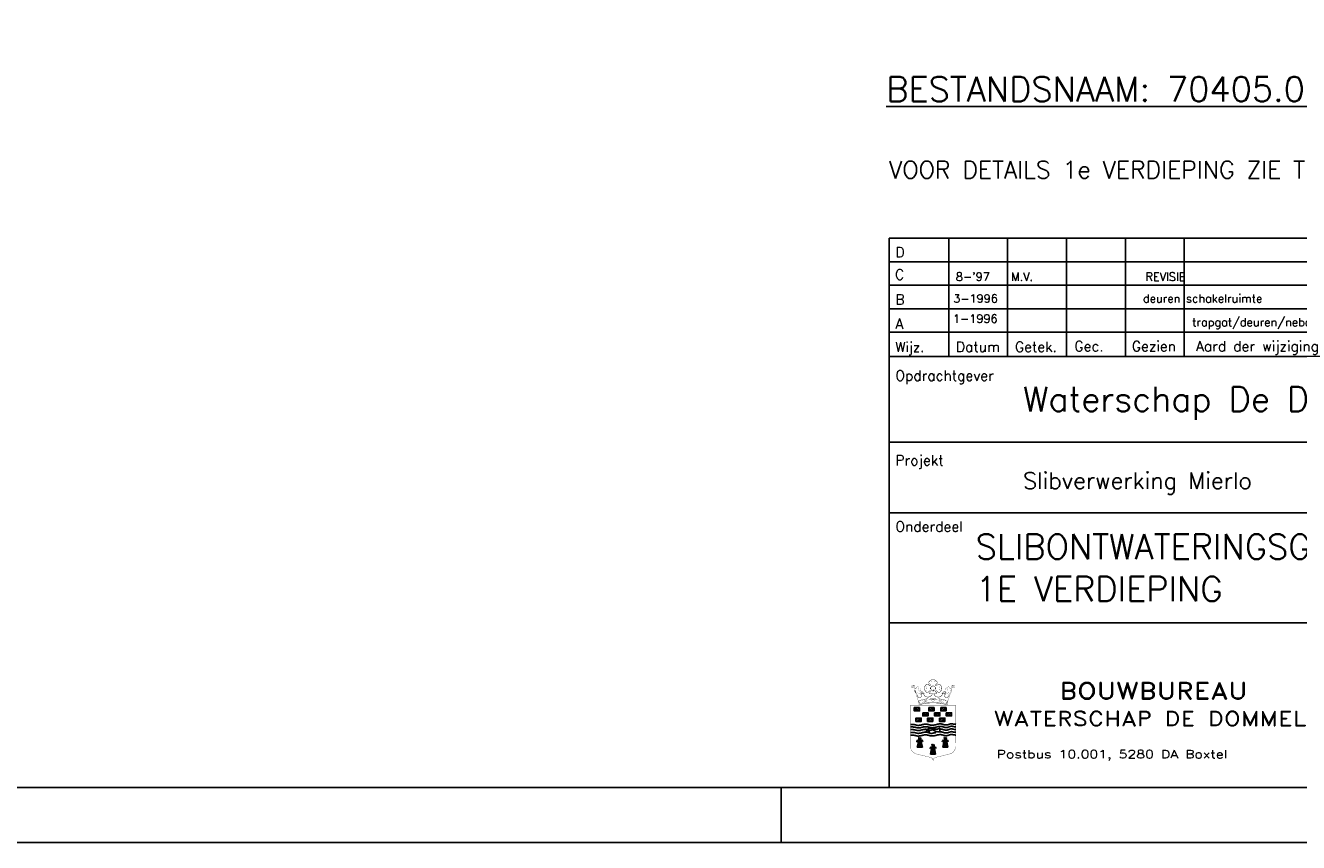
# Model space of a CAD drawing. Extents: x 10 to 84110, y 10 to 59410.
# Tile 8 of 16: x 49355 to 72524, y 10 to 14881. Entities that reach past the tile are written whole.
import ezdxf

# ---------------------------------------------------------------- set-up
doc = ezdxf.new("R2010")
doc.units = 0
doc.header["$LTSCALE"] = 60
doc.header["$MEASUREMENT"] = 0
doc.layers.get('0').update_dxf_attribs({"linetype": 'CONTINUOUS'})
for name, color, linetype in [('KADER', 2, 'CONTINUOUS'), ('LAAG25', 4, 'CONTINUOUS'), ('LAAG35', 7, 'CONTINUOUS'), ('STEMPEL', 4, 'CONTINUOUS'), ('TXT35', 7, 'CONTINUOUS'), ('WEGEN-TEGELPADEN', 130, 'CONTINUOUS')]:
    doc.layers.add(name, color=color, linetype=linetype)
doc.styles.add('ROMAND', font='romand', dxfattribs={"width": 1.25})
doc.styles.add('ROMANS', font='romans')
doc.styles.get("Standard").update_dxf_attribs({"font": 'simplex'})

# ---------------------------------------------------------------- blocks, each defined once
blk = doc.blocks.new('*X11')
at = {"color": 0}
for p, q in [((172.2, 62.2), (174.5, 64.5)), ((172.2, 64.5), (172.3, 64.5)), ((172.8, 60.5), (176.8, 64.5)), ((175, 60.5), (178.7, 64.2)), ((177.3, 60.5), (178.7, 62)), ((186.7, 63.2), (188, 64.5)), ((186.7, 61), (190.2, 64.5)), ((188.5, 60.5), (192.5, 64.5)), ((190.7, 60.5), (193.2, 63)), ((156.7, 48.9), (159.5, 51.8)), ((156.7, 51.2), (157.3, 51.8)), ((157.8, 47.8), (161.8, 51.8)), ((160, 47.8), (163.2, 50.9)), ((162.3, 47.8), (163.2, 48.7)), ((164.9, 54.9), (168.4, 58.4)), ((164.9, 57.2), (166.2, 58.4)), ((166.7, 54.4), (170.7, 58.4)), ((168.9, 54.4), (171.4, 56.9)), ((170.8, 49.6), (173, 51.8)), ((171.2, 54.4), (171.4, 54.7)), ((171.3, 47.8), (175.3, 51.8)), ((173.5, 47.8), (177.3, 51.6)), ((175.7, 47.8), (177.3, 49.4)), ((179.3, 58), (179.7, 58.4)), ((179.3, 55.8), (181.9, 58.4)), ((180.2, 54.4), (184.2, 58.4)), ((182.4, 54.4), (185.8, 57.8)), ((184.7, 54.4), (185.8, 55.6)), ((185.3, 50.6), (186.5, 51.8)), ((185.3, 48.4), (188.7, 51.8)), ((187, 47.8), (191, 51.8)), ((189.2, 47.8), (191.8, 50.4)), ((191.5, 47.8), (191.8, 48.1)), ((193, 60.5), (193.2, 60.8)), ((193.5, 56.6), (195.4, 58.4)), ((193.6, 54.4), (197.6, 58.4)), ((195.9, 54.4), (199.9, 58.4)), ((198.1, 54.4), (200, 56.3))]:
    blk.add_line(p, q, dxfattribs=at)
blk = doc.blocks.new('*X12')
at = {"color": 0}
for p, q in [((154.7, 62.6), (156.6, 64.5)), ((154.8, 60.5), (158.8, 64.5)), ((157, 60.5), (161, 64.5)), ((159.3, 60.5), (161.2, 62.4))]:
    blk.add_line(p, q, dxfattribs=at)
blk = doc.blocks.new('STEMPEL')
at = {"layer": 'WEGEN-TEGELPADEN'}
for p, q in [((59260, 46487), (59266, 46489)), ((59911, 46487), (59906, 46489)), ((59327, 46281), (59327, 46281)), ((59332, 45585), (59326, 45652)), ((59332, 45585), (59326, 45652)), ((59344, 45487), (59344, 45651)), ((59344, 45487), (59344, 45651)), ((59344, 45487), (59344, 45651)), ((59344, 45487), (59344, 45651)), ((59356, 45585), (59362, 45647)), ((59356, 45585), (59362, 45647)), ((59605, 45824), (59629, 45833)), ((59607, 45750), (59627, 45742)), ((59797, 45585), (59791, 45652)), ((59797, 45585), (59791, 45652)), ((59809, 45487), (59809, 45651)), ((59809, 45487), (59809, 45651)), ((59809, 45487), (59809, 45651)), ((59809, 45487), (59809, 45651)), ((59821, 45585), (59827, 45647)), ((59821, 45585), (59827, 45647)), ((59308, 45619), (59293, 45596)), ((59308, 45619), (59293, 45596)), ((59297, 45487), (59318, 45585)), ((59297, 45487), (59318, 45585)), ((59344, 45487), (59297, 45487)), ((59344, 45487), (59297, 45487)), ((59305, 45585), (59344, 45585)), ((59305, 45585), (59344, 45585)), ((59318, 45585), (59308, 45619)), ((59318, 45585), (59308, 45619)), ((59318, 45487), (59332, 45585)), ((59318, 45487), (59332, 45585)), ((59383, 45585), (59344, 45585)), ((59383, 45585), (59344, 45585)), ((59344, 45487), (59391, 45487)), ((59344, 45487), (59391, 45487)), ((59370, 45487), (59356, 45585)), ((59370, 45487), (59356, 45585)), ((59370, 45585), (59380, 45619)), ((59370, 45585), (59380, 45619)), ((59391, 45487), (59370, 45585)), ((59391, 45487), (59370, 45585)), ((59380, 45619), (59392, 45600)), ((59380, 45619), (59392, 45600)), ((59549, 45494), (59535, 45471)), ((59549, 45494), (59535, 45471)), ((59539, 45362), (59559, 45461)), ((59539, 45362), (59559, 45461)), ((59546, 45461), (59585, 45461)), ((59546, 45461), (59585, 45461)), ((59559, 45461), (59549, 45494)), ((59559, 45461), (59549, 45494)), ((59559, 45362), (59573, 45461)), ((59559, 45362), (59573, 45461)), ((59573, 45461), (59567, 45527)), ((59573, 45461), (59567, 45527)), ((59585, 45362), (59585, 45527)), ((59585, 45362), (59585, 45527)), ((59585, 45362), (59585, 45527)), ((59585, 45362), (59585, 45527)), ((59625, 45461), (59585, 45461)), ((59625, 45461), (59585, 45461)), ((59598, 45461), (59603, 45523)), ((59598, 45461), (59603, 45523)), ((59611, 45362), (59598, 45461)), ((59611, 45362), (59598, 45461)), ((59611, 45461), (59621, 45494)), ((59611, 45461), (59621, 45494)), ((59632, 45362), (59611, 45461)), ((59632, 45362), (59611, 45461)), ((59621, 45494), (59633, 45475)), ((59621, 45494), (59633, 45475)), ((59773, 45619), (59758, 45596)), ((59773, 45619), (59758, 45596)), ((59762, 45487), (59783, 45585)), ((59762, 45487), (59783, 45585)), ((59809, 45487), (59762, 45487)), ((59809, 45487), (59762, 45487)), ((59769, 45585), (59809, 45585)), ((59769, 45585), (59809, 45585)), ((59783, 45585), (59773, 45619)), ((59783, 45585), (59773, 45619)), ((59783, 45487), (59797, 45585)), ((59783, 45487), (59797, 45585)), ((59848, 45585), (59809, 45585)), ((59848, 45585), (59809, 45585)), ((59809, 45487), (59856, 45487)), ((59809, 45487), (59856, 45487)), ((59835, 45487), (59821, 45585)), ((59835, 45487), (59821, 45585)), ((59835, 45585), (59845, 45619)), ((59835, 45585), (59845, 45619)), ((59856, 45487), (59835, 45585)), ((59856, 45487), (59835, 45585)), ((59845, 45619), (59857, 45600)), ((59845, 45619), (59857, 45600)), ((59585, 45362), (59539, 45362)), ((59585, 45362), (59539, 45362)), ((59585, 45362), (59632, 45362)), ((59585, 45362), (59632, 45362)), ((59585, 45243), (59585, 45243)), ((59585, 45243), (59585, 45243))]:
    blk.add_line(p, q, dxfattribs=at)
at = {"layer": 'WEGEN-TEGELPADEN', "color": 5}
blk.add_line((59334, 46272), (59334, 46272), dxfattribs=at)
at = {"layer": 'WEGEN-TEGELPADEN'}
for points in [[(73111, 47751), (58795, 47751)], [(59592, 46518), (59588, 46518)], [(59173, 45901), (59190, 45901), (59205, 45900), (59217, 45900), (59227, 45899), (59235, 45899), (59242, 45898), (59248, 45897), (59253, 45896), (59258, 45895), (59262, 45894), (59267, 45893), (59271, 45892), (59274, 45891), (59278, 45890), (59281, 45889), (59285, 45888), (59288, 45887), (59291, 45886), (59294, 45885), (59297, 45885), (59300, 45884), (59303, 45884), (59306, 45883), (59309, 45883), (59312, 45883), (59315, 45883), (59319, 45883), (59322, 45883), (59325, 45884), (59329, 45884), (59332, 45884), (59335, 45885), (59338, 45885), (59341, 45885), (59344, 45885), (59347, 45886), (59350, 45886), (59353, 45886), (59355, 45887), (59358, 45887), (59360, 45888), (59363, 45889), (59365, 45889), (59367, 45890), (59369, 45891), (59371, 45892), (59373, 45892), (59375, 45893), (59377, 45894), (59379, 45894), (59382, 45895), (59384, 45895), (59386, 45896), (59389, 45897), (59392, 45897), (59395, 45898), (59398, 45899), (59401, 45899), (59405, 45900), (59409, 45901), (59412, 45902), (59416, 45902), (59420, 45903), (59424, 45904), (59427, 45904), (59431, 45904), (59434, 45905), (59438, 45905), (59441, 45905), (59444, 45905), (59447, 45905), (59451, 45905), (59454, 45905), (59457, 45905), (59460, 45905), (59463, 45905), (59466, 45905), (59469, 45905), (59472, 45904), (59475, 45904), (59478, 45904), (59481, 45903), (59483, 45903), (59486, 45902), (59489, 45901), (59491, 45901), (59494, 45900), (59497, 45899), (59500, 45899), (59503, 45898), (59506, 45897), (59509, 45896), (59512, 45895), (59515, 45894), (59518, 45894), (59521, 45893), (59523, 45892), (59526, 45892), (59529, 45891), (59532, 45891), (59534, 45890), (59537, 45890), (59540, 45889), (59542, 45889), (59545, 45889), (59548, 45888), (59550, 45888), (59553, 45888), (59556, 45887), (59559, 45887), (59562, 45887), (59565, 45887), (59568, 45887), (59572, 45887), (59575, 45887), (59578, 45888), (59582, 45888), (59586, 45888), (59589, 45889), (59593, 45889), (59597, 45889), (59601, 45890), (59605, 45890), (59609, 45891), (59613, 45891), (59617, 45892), (59621, 45893), (59625, 45893), (59629, 45894), (59633, 45895), (59637, 45896), (59640, 45897), (59644, 45898), (59647, 45899), (59650, 45900), (59653, 45901), (59656, 45902), (59659, 45903), (59662, 45904), (59665, 45904), (59667, 45905), (59670, 45906), (59673, 45906), (59675, 45907), (59678, 45907), (59680, 45907), (59683, 45908), (59686, 45908), (59688, 45909), (59691, 45909), (59694, 45909), (59697, 45909), (59700, 45910), (59703, 45910), (59706, 45910), (59709, 45911), (59712, 45911), (59715, 45911), (59718, 45911), (59722, 45911), (59725, 45910), (59728, 45910), (59731, 45910), (59734, 45909), (59737, 45909), (59740, 45908), (59743, 45908), (59746, 45907), (59748, 45907), (59751, 45906), (59753, 45906), (59755, 45905), (59758, 45905), (59760, 45904), (59762, 45903), (59764, 45903), (59766, 45902), (59768, 45901), (59770, 45900), (59772, 45900), (59774, 45899), (59776, 45898), (59778, 45897), (59780, 45897), (59782, 45896), (59784, 45895), (59786, 45895), (59789, 45894), (59791, 45894), (59794, 45893), (59796, 45893), (59799, 45893), (59801, 45892), (59804, 45892), (59806, 45892), (59809, 45891), (59811, 45891), (59814, 45891), (59816, 45891), (59818, 45891), (59821, 45890), (59823, 45890), (59825, 45891), (59827, 45891), (59829, 45891), (59832, 45891), (59834, 45891), (59836, 45891), (59838, 45892), (59841, 45892), (59843, 45892), (59846, 45893), (59849, 45893), (59851, 45893), (59853, 45894), (59856, 45895), (59858, 45895), (59860, 45896), (59862, 45897), (59864, 45898), (59866, 45899), (59869, 45900), (59871, 45901), (59873, 45902), (59876, 45903), (59878, 45904), (59881, 45905), (59883, 45906), (59886, 45907), (59889, 45907), (59891, 45908), (59894, 45909), (59897, 45910), (59899, 45910), (59902, 45911), (59904, 45912), (59906, 45912), (59909, 45913), (59911, 45913), (59914, 45913), (59916, 45913), (59919, 45914), (59921, 45914), (59924, 45913), (59927, 45913), (59929, 45913), (59932, 45913), (59934, 45912), (59936, 45912), (59938, 45911), (59940, 45911), (59943, 45910), (59945, 45909), (59947, 45909), (59950, 45908), (59952, 45907), (59955, 45907), (59958, 45906), (59962, 45906), (59967, 45905), (59973, 45904), (59980, 45904), (59988, 45903), (59998, 45902)], [(59172, 45807), (59189, 45807), (59204, 45807), (59216, 45807), (59226, 45806), (59235, 45805), (59241, 45804), (59247, 45803), (59252, 45802), (59257, 45801), (59262, 45800), (59266, 45799), (59270, 45798), (59274, 45797), (59277, 45796), (59280, 45795), (59284, 45794), (59287, 45794), (59290, 45793), (59293, 45792), (59296, 45791), (59299, 45791), (59302, 45790), (59305, 45790), (59308, 45790), (59311, 45789), (59314, 45790), (59318, 45790), (59321, 45790), (59324, 45790), (59328, 45791), (59331, 45791), (59334, 45791), (59337, 45791), (59340, 45792), (59343, 45792), (59346, 45792), (59349, 45793), (59352, 45793), (59354, 45793), (59357, 45794), (59359, 45794), (59362, 45795), (59364, 45796), (59366, 45797), (59368, 45797), (59370, 45798), (59372, 45799), (59374, 45800), (59376, 45800), (59378, 45801), (59381, 45801), (59383, 45802), (59385, 45803), (59388, 45803), (59391, 45804), (59394, 45804), (59397, 45805), (59401, 45806), (59404, 45807), (59408, 45807), (59412, 45808), (59415, 45809), (59419, 45810), (59423, 45810), (59427, 45811), (59430, 45811), (59433, 45811), (59437, 45812), (59440, 45812), (59443, 45812), (59447, 45812), (59450, 45812), (59453, 45812), (59456, 45812), (59459, 45812), (59462, 45812), (59466, 45811), (59469, 45811), (59471, 45811), (59474, 45811), (59477, 45810), (59479, 45810)], [(59173, 45706), (59190, 45706), (59205, 45705), (59217, 45705), (59227, 45704), (59235, 45704), (59242, 45703), (59248, 45702), (59253, 45701), (59258, 45700), (59262, 45699), (59267, 45698), (59271, 45697), (59274, 45696), (59278, 45695), (59281, 45694), (59285, 45693), (59288, 45692), (59291, 45691), (59294, 45690), (59297, 45690), (59300, 45689), (59303, 45689), (59306, 45688), (59309, 45688), (59312, 45688), (59315, 45688), (59319, 45688), (59322, 45688), (59325, 45689), (59329, 45689), (59332, 45689), (59335, 45690), (59338, 45690), (59341, 45690), (59344, 45690), (59347, 45691), (59350, 45691), (59353, 45691), (59355, 45692), (59358, 45692), (59360, 45693), (59363, 45693), (59365, 45694), (59367, 45695), (59369, 45696), (59371, 45696), (59373, 45697), (59375, 45698), (59377, 45699), (59379, 45699), (59382, 45700), (59384, 45700), (59386, 45701), (59389, 45702), (59392, 45702), (59395, 45703), (59398, 45704), (59401, 45704), (59405, 45705), (59409, 45706), (59412, 45707), (59416, 45707), (59420, 45708), (59424, 45709), (59427, 45709), (59431, 45709), (59434, 45710), (59438, 45710), (59441, 45710), (59444, 45710), (59447, 45710), (59451, 45710), (59454, 45710), (59457, 45710), (59460, 45710), (59463, 45710), (59466, 45710), (59469, 45710), (59472, 45709), (59475, 45709), (59478, 45709), (59481, 45708), (59483, 45708), (59486, 45707), (59489, 45706), (59491, 45706), (59494, 45705), (59497, 45704), (59500, 45703), (59503, 45703), (59506, 45702), (59509, 45701), (59512, 45700), (59515, 45699), (59518, 45699), (59521, 45698), (59523, 45697), (59526, 45697), (59529, 45696), (59532, 45696), (59534, 45695), (59537, 45695), (59540, 45694), (59542, 45694), (59545, 45694), (59548, 45693), (59550, 45693), (59553, 45693), (59556, 45692), (59559, 45692), (59562, 45692), (59565, 45692), (59568, 45692), (59572, 45692), (59575, 45692), (59578, 45693), (59582, 45693), (59586, 45693), (59589, 45694), (59593, 45694), (59597, 45694), (59601, 45695), (59605, 45695), (59609, 45696), (59613, 45696), (59617, 45697), (59621, 45698), (59625, 45698), (59629, 45699), (59633, 45700), (59637, 45701), (59640, 45702), (59644, 45703), (59647, 45704), (59650, 45705), (59653, 45706), (59656, 45707), (59659, 45708), (59662, 45709), (59665, 45709), (59667, 45710), (59670, 45711), (59673, 45711), (59675, 45712), (59678, 45712), (59680, 45712), (59683, 45713), (59686, 45713), (59688, 45713), (59691, 45714), (59694, 45714), (59697, 45714), (59700, 45715), (59703, 45715), (59706, 45715), (59709, 45715), (59712, 45716), (59715, 45716), (59718, 45716), (59722, 45716), (59725, 45715), (59728, 45715), (59731, 45715), (59734, 45714), (59737, 45714), (59740, 45713), (59743, 45713), (59746, 45712), (59748, 45712), (59751, 45711), (59753, 45711), (59755, 45710), (59758, 45710), (59760, 45709), (59762, 45708), (59764, 45708), (59766, 45707), (59768, 45706), (59770, 45705), (59772, 45705), (59774, 45704), (59776, 45703), (59778, 45702), (59780, 45702), (59782, 45701), (59784, 45700), (59786, 45700), (59789, 45699), (59791, 45699), (59794, 45698), (59796, 45698), (59799, 45698), (59801, 45697), (59804, 45697), (59806, 45697), (59809, 45696), (59811, 45696), (59814, 45696), (59816, 45696), (59818, 45696), (59821, 45695), (59823, 45695), (59825, 45696), (59827, 45696), (59829, 45696), (59832, 45696), (59834, 45696), (59836, 45696), (59838, 45697), (59841, 45697), (59843, 45697), (59846, 45697), (59849, 45698), (59851, 45698), (59853, 45699), (59856, 45700), (59858, 45700), (59860, 45701), (59862, 45702), (59864, 45703), (59866, 45704), (59869, 45705), (59871, 45706), (59873, 45707), (59876, 45708), (59878, 45709), (59881, 45710), (59883, 45711), (59886, 45712), (59889, 45712), (59891, 45713), (59894, 45714), (59897, 45715), (59899, 45715), (59902, 45716), (59904, 45717), (59906, 45717), (59909, 45718), (59911, 45718), (59914, 45718), (59916, 45718), (59919, 45719), (59921, 45719), (59924, 45718), (59927, 45718), (59929, 45718), (59932, 45718), (59934, 45717), (59936, 45717), (59938, 45716), (59940, 45716), (59943, 45715), (59945, 45714), (59947, 45714), (59950, 45713), (59952, 45712), (59955, 45712), (59958, 45711), (59962, 45711), (59967, 45710), (59973, 45709), (59980, 45709), (59988, 45708), (59998, 45707)], [(59175, 45855), (59192, 45855), (59207, 45854), (59219, 45854), (59229, 45853), (59237, 45853), (59244, 45852), (59250, 45851), (59255, 45850), (59260, 45849), (59264, 45848), (59268, 45847), (59272, 45846), (59276, 45845), (59280, 45844), (59283, 45843), (59286, 45842), (59290, 45841), (59293, 45840), (59296, 45839), (59299, 45839), (59302, 45838), (59305, 45838), (59308, 45837), (59311, 45837), (59314, 45837), (59317, 45837), (59320, 45837), (59324, 45837), (59327, 45838), (59330, 45838), (59334, 45838), (59337, 45839), (59340, 45839), (59343, 45839), (59346, 45839), (59349, 45840), (59352, 45840), (59355, 45840), (59357, 45841), (59360, 45841), (59362, 45842), (59364, 45842), (59367, 45843), (59369, 45844), (59371, 45845), (59373, 45845), (59375, 45846), (59377, 45847), (59379, 45848), (59381, 45848), (59383, 45849), (59386, 45849), (59388, 45850), (59391, 45851), (59393, 45851), (59396, 45852), (59400, 45853), (59403, 45853), (59407, 45854), (59410, 45855), (59414, 45856), (59418, 45856), (59422, 45857), (59426, 45858), (59429, 45858), (59433, 45858), (59436, 45859), (59439, 45859), (59443, 45859), (59446, 45859), (59449, 45859), (59452, 45859), (59456, 45859), (59459, 45859), (59462, 45859), (59465, 45859), (59468, 45859), (59471, 45859), (59474, 45858), (59477, 45858), (59480, 45858), (59482, 45857), (59485, 45857), (59488, 45856), (59490, 45855), (59493, 45855), (59496, 45854), (59499, 45853), (59501, 45852), (59504, 45852), (59507, 45851), (59510, 45850), (59513, 45849), (59516, 45848), (59519, 45848), (59522, 45847), (59525, 45846), (59528, 45846), (59531, 45845), (59533, 45845), (59536, 45844), (59539, 45844), (59541, 45843), (59544, 45843), (59547, 45842), (59550, 45842), (59552, 45842), (59555, 45842), (59558, 45841), (59561, 45841), (59564, 45841), (59567, 45841), (59570, 45841), (59573, 45841), (59577, 45841), (59580, 45842), (59584, 45842), (59587, 45842), (59591, 45842), (59595, 45843), (59599, 45843), (59603, 45844), (59607, 45844), (59611, 45845), (59615, 45845), (59619, 45846), (59623, 45847), (59627, 45847), (59631, 45848), (59635, 45849), (59638, 45850), (59642, 45851), (59645, 45852), (59649, 45853), (59652, 45854), (59655, 45855), (59658, 45856), (59661, 45857), (59664, 45858), (59666, 45858), (59669, 45859), (59672, 45860), (59674, 45860), (59677, 45861), (59680, 45861), (59682, 45861), (59685, 45862), (59687, 45862), (59690, 45862), (59693, 45863), (59696, 45863), (59699, 45863), (59701, 45864), (59704, 45864), (59708, 45864), (59711, 45864), (59714, 45865), (59717, 45865), (59720, 45865), (59723, 45865), (59727, 45864), (59730, 45864), (59733, 45864), (59736, 45863), (59739, 45863), (59742, 45862), (59745, 45862), (59748, 45861), (59750, 45861), (59753, 45860), (59755, 45860), (59757, 45859), (59759, 45859), (59762, 45858), (59764, 45857), (59766, 45857), (59768, 45856), (59770, 45855), (59771, 45854), (59773, 45854), (59775, 45853), (59777, 45852), (59779, 45851), (59782, 45851), (59784, 45850), (59786, 45849), (59788, 45849), (59791, 45848), (59793, 45848), (59795, 45847), (59798, 45847), (59800, 45847), (59803, 45846), (59805, 45846), (59808, 45845), (59811, 45845), (59813, 45845), (59815, 45845), (59818, 45845), (59820, 45844), (59822, 45844), (59825, 45844), (59827, 45844), (59829, 45845), (59831, 45845), (59833, 45845), (59836, 45845), (59838, 45845), (59840, 45846), (59843, 45846), (59845, 45846), (59848, 45846), (59850, 45847), (59853, 45847), (59855, 45848), (59858, 45849), (59860, 45849), (59862, 45850), (59864, 45851), (59866, 45852), (59868, 45853), (59870, 45854), (59873, 45855), (59875, 45856), (59877, 45857), (59880, 45858), (59882, 45859), (59885, 45860), (59888, 45861), (59891, 45861), (59893, 45862), (59896, 45863), (59898, 45864), (59901, 45864), (59903, 45865), (59906, 45866), (59908, 45866), (59911, 45867), (59913, 45867), (59916, 45867), (59918, 45867), (59921, 45868), (59923, 45868), (59926, 45867), (59928, 45867), (59931, 45867), (59933, 45867), (59936, 45866), (59938, 45866), (59940, 45865), (59942, 45865), (59944, 45864), (59947, 45863), (59949, 45863), (59951, 45862), (59954, 45861), (59957, 45861), (59960, 45860), (59964, 45860), (59969, 45859), (59975, 45858), (59981, 45858), (59990, 45857), (60000, 45856)], [(59175, 45756), (59193, 45756), (59207, 45756), (59219, 45755), (59229, 45754), (59238, 45754), (59244, 45753), (59250, 45752), (59255, 45751), (59260, 45750), (59265, 45749), (59269, 45748), (59273, 45747), (59277, 45746), (59280, 45745), (59284, 45744), (59287, 45743), (59290, 45742), (59293, 45741), (59296, 45740), (59299, 45740), (59302, 45739), (59305, 45739), (59308, 45738), (59311, 45738), (59314, 45738), (59317, 45738), (59321, 45738), (59324, 45738), (59327, 45739), (59331, 45739), (59334, 45739), (59337, 45740), (59340, 45740), (59344, 45740), (59347, 45740), (59349, 45741), (59352, 45741), (59355, 45741), (59358, 45742), (59360, 45742), (59362, 45743), (59365, 45744), (59367, 45744), (59369, 45745), (59371, 45746), (59373, 45747), (59375, 45747), (59377, 45748), (59379, 45749), (59382, 45749), (59384, 45750), (59386, 45750), (59388, 45751), (59391, 45752), (59394, 45752), (59397, 45753), (59400, 45754), (59404, 45754), (59407, 45755), (59411, 45756), (59415, 45757), (59418, 45757), (59422, 45758), (59426, 45759), (59430, 45759), (59433, 45759), (59437, 45760), (59440, 45760), (59443, 45760), (59446, 45760), (59450, 45760), (59453, 45760), (59456, 45760), (59459, 45760), (59462, 45760), (59466, 45760), (59469, 45760), (59472, 45760), (59475, 45759), (59477, 45759), (59480, 45759), (59483, 45758), (59484, 45758)], [(59512, 45812), (59510, 45809), (59509, 45806), (59507, 45804), (59506, 45802), (59506, 45801), (59505, 45799), (59505, 45798), (59505, 45797), (59505, 45796), (59505, 45795), (59505, 45794), (59505, 45793), (59506, 45792), (59506, 45791), (59506, 45790), (59506, 45789), (59506, 45788), (59507, 45787), (59507, 45786), (59507, 45785), (59508, 45784), (59508, 45783), (59508, 45782), (59509, 45781), (59509, 45780), (59509, 45779), (59510, 45778), (59510, 45777), (59510, 45776), (59511, 45775), (59511, 45775), (59511, 45774), (59512, 45774), (59512, 45773), (59512, 45773), (59512, 45772), (59512, 45772), (59513, 45771), (59513, 45770), (59513, 45769), (59513, 45768), (59513, 45767), (59513, 45765), (59513, 45764), (59513, 45762), (59513, 45760), (59513, 45759), (59513, 45757)], [(59518, 45787), (59524, 45789), (59530, 45792), (59534, 45794), (59538, 45795), (59542, 45796), (59544, 45797), (59547, 45798), (59549, 45798), (59551, 45798), (59553, 45799), (59555, 45799), (59557, 45800), (59558, 45800), (59560, 45800), (59562, 45800), (59564, 45800), (59565, 45801), (59567, 45801), (59569, 45801), (59571, 45801), (59573, 45801), (59575, 45801), (59576, 45800), (59578, 45800), (59580, 45800), (59581, 45800), (59582, 45800), (59584, 45800), (59585, 45800), (59586, 45799), (59588, 45799), (59589, 45799), (59591, 45798), (59592, 45797), (59594, 45797), (59595, 45796), (59597, 45795), (59598, 45795), (59599, 45794), (59601, 45793), (59602, 45793), (59603, 45792), (59605, 45792), (59606, 45792), (59607, 45791), (59608, 45791), (59610, 45791), (59611, 45791), (59613, 45790), (59615, 45790), (59617, 45790), (59619, 45790), (59622, 45790), (59625, 45790), (59628, 45791), (59632, 45791)], [(59709, 45817), (59711, 45817), (59714, 45817), (59718, 45817), (59721, 45817), (59724, 45817), (59727, 45817), (59730, 45816), (59733, 45816), (59736, 45815), (59739, 45815), (59742, 45814), (59745, 45814), (59748, 45813), (59750, 45813), (59752, 45812), (59755, 45812), (59757, 45811), (59759, 45811), (59761, 45810), (59763, 45809), (59765, 45809), (59767, 45808), (59769, 45807), (59771, 45806), (59773, 45805), (59775, 45805), (59777, 45804), (59779, 45803), (59781, 45803), (59783, 45802), (59786, 45801), (59788, 45801), (59790, 45800), (59793, 45800), (59795, 45800), (59798, 45799), (59800, 45799), (59803, 45798), (59805, 45798), (59808, 45798), (59810, 45798), (59813, 45797), (59815, 45797), (59818, 45797), (59820, 45797), (59822, 45797), (59824, 45797), (59826, 45797), (59828, 45797), (59831, 45798), (59833, 45798), (59835, 45798), (59838, 45798), (59840, 45798), (59843, 45799), (59845, 45799), (59848, 45799), (59850, 45800), (59853, 45801), (59855, 45801), (59857, 45802), (59859, 45803), (59861, 45804), (59864, 45805), (59866, 45805), (59868, 45806), (59870, 45807), (59872, 45808), (59875, 45809), (59877, 45810), (59880, 45811), (59883, 45812), (59885, 45813), (59888, 45814), (59891, 45815), (59893, 45816), (59896, 45816), (59898, 45817), (59901, 45818), (59903, 45818), (59906, 45819), (59908, 45819), (59910, 45820), (59913, 45820), (59915, 45820), (59918, 45820), (59921, 45820), (59923, 45820), (59926, 45820), (59928, 45820), (59931, 45819), (59933, 45819), (59935, 45818), (59937, 45818), (59940, 45817), (59942, 45817), (59944, 45816), (59946, 45815), (59949, 45815), (59951, 45814), (59954, 45813), (59958, 45813), (59962, 45812), (59966, 45812), (59972, 45811), (59979, 45810), (59987, 45810), (59997, 45809)], [(59711, 45766), (59714, 45766), (59717, 45766), (59721, 45766), (59724, 45766), (59727, 45765), (59730, 45765), (59733, 45765), (59736, 45764), (59739, 45764), (59742, 45763), (59745, 45763), (59748, 45762), (59751, 45762), (59753, 45761), (59755, 45761), (59758, 45760), (59760, 45760), (59762, 45759), (59764, 45758), (59766, 45758), (59768, 45757), (59770, 45756), (59772, 45756), (59774, 45755), (59776, 45754), (59778, 45753), (59780, 45752), (59782, 45752), (59784, 45751), (59786, 45750), (59789, 45750), (59791, 45749), (59793, 45749), (59796, 45748), (59798, 45748), (59801, 45748), (59803, 45747), (59806, 45747), (59808, 45747), (59811, 45746), (59813, 45746), (59816, 45746), (59818, 45746), (59821, 45746), (59823, 45746), (59825, 45746), (59827, 45746), (59829, 45746), (59832, 45746), (59834, 45746), (59836, 45746), (59838, 45746), (59841, 45747), (59843, 45747), (59846, 45747), (59848, 45748), (59851, 45748), (59853, 45748), (59856, 45749), (59858, 45750), (59860, 45750), (59862, 45751), (59865, 45752), (59867, 45753), (59869, 45754), (59871, 45755), (59873, 45756), (59875, 45757), (59878, 45758), (59880, 45759), (59883, 45760), (59886, 45761), (59888, 45762), (59891, 45762), (59894, 45763), (59896, 45764), (59899, 45765), (59901, 45766), (59904, 45766), (59906, 45767), (59909, 45767), (59911, 45768), (59914, 45768), (59916, 45768), (59919, 45769), (59921, 45769), (59924, 45769), (59926, 45769), (59929, 45768), (59931, 45768), (59934, 45768), (59936, 45767), (59938, 45767), (59941, 45766), (59943, 45766), (59945, 45765), (59947, 45764), (59949, 45764), (59952, 45763), (59954, 45762), (59957, 45762), (59961, 45761), (59965, 45761), (59969, 45760), (59975, 45759), (59982, 45759), (59990, 45758), (60000, 45757)]]:
    blk.add_lwpolyline(points, dxfattribs=at)
for points, const_width in [([(59215, 46583), (59217, 46579), (59217, 46588, -0.889413), (59252, 46589, 1.089481), (59192, 46579, 1.081763), (59214, 46589)], 3.75), ([(59256, 46519), (59249, 46518), (59253, 46524, 0.123137), (59222, 46598, 0.123137)], 3.75), ([(59252, 46589), (59259, 46558, 0.794123), (59277, 46554), (59287, 46575, -0.583164), (59330, 46570)], 3.75), ([(59351, 46497, 0.092308), (59354, 46498, 0.218179), (59360, 46503, 0.092392), (59362, 46514, 0.049078), (59362, 46525, 0.036734), (59358, 46539, 0.036734), (59352, 46553, 0.049078), (59346, 46562, 0.092392), (59338, 46570, 0.218179), (59330, 46570, 0.081684), (59327, 46569, 0.092392)], 3.75), ([(59452, 46606, 0.03654), (59450, 46606, 0.218179), (59441, 46602, 0.092392), (59434, 46590, 0.049078), (59431, 46576, 0.036734), (59429, 46558, 0.036734), (59431, 46540, 0.049078), (59434, 46526, 0.092392), (59441, 46514, 0.218179), (59450, 46510, 0.03654), (59452, 46510, 0.092392)], 7.5), ([(59538, 46693, 0.583164), (59515, 46645), (59537, 46624, -1), (59520, 46607), (59506, 46621, 0.700097), (59450, 46606)], 7.5), ([(59465, 46523, 0.023833), (59467, 46526, 0.049078), (59470, 46540, 0.036734), (59471, 46558, 0.036734), (59470, 46576, 0.049078), (59467, 46590, 0.023833), (59465, 46593, 0.218179)], 3), ([(59580, 46612), (59580, 46600, 0.333333), (59544, 46564), (59532, 46564)], 7.5), ([(59633, 46690, 0.066166), (59634, 46693, 0.218179), (59630, 46703, 0.092392), (59618, 46710, 0.049078), (59604, 46713, 0.036734), (59586, 46714, 0.036734), (59568, 46713, 0.049078), (59554, 46710, 0.092392), (59542, 46703, 0.218179), (59538, 46693, 0.066166), (59538, 46690, 0.092392)], 7.5), ([(59546, 46681, 0.055897), (59554, 46677, 0.049078), (59568, 46674, 0.036734), (59586, 46672, 0.036734), (59604, 46674, 0.049078), (59618, 46677, 0.055897), (59625, 46681, 0.074718)], 3), ([(59640, 46564), (59628, 46564, 0.333333), (59592, 46600), (59592, 46612)], 7.5), ([(59721, 46606, 0.700097), (59666, 46621), (59652, 46607, -1), (59635, 46624), (59656, 46645, 0.583164), (59634, 46693, 0.583164)], 7.5), ([(59706, 46523, -0.023833), (59705, 46526, -0.049078), (59702, 46540, -0.036734), (59700, 46558, -0.036734), (59702, 46576, -0.049078), (59705, 46590, -0.023833), (59706, 46593, -0.218179)], 3), ([(59719, 46606, -0.03654), (59721, 46606, -0.218179), (59730, 46602, -0.092392), (59737, 46590, -0.049078), (59741, 46576, -0.036734), (59742, 46558, -0.036734), (59741, 46540, -0.049078), (59737, 46526, -0.092392), (59730, 46514, -0.218179), (59721, 46510, -0.03654), (59719, 46510, -0.092392)], 7.5), ([(59821, 46497, -0.092308), (59817, 46498, -0.218179), (59811, 46503, -0.092392), (59809, 46514, -0.049078), (59810, 46525, -0.036734), (59814, 46539, -0.036734), (59819, 46553, -0.049078), (59826, 46562, -0.092392), (59834, 46570, -0.218179), (59842, 46570, -0.081684), (59845, 46569, -0.092392)], 3.75), ([(59920, 46589), (59913, 46558, -0.794123), (59895, 46554), (59884, 46575, 0.583164), (59842, 46570)], 3.75), ([(59915, 46519), (59923, 46518), (59919, 46524, -0.123137), (59950, 46598, -0.123137)], 3.75), ([(59957, 46583), (59955, 46579), (59954, 46588, 0.889413), (59920, 46589, -1.089481), (59979, 46579, -1.081763), (59958, 46589)], 3.75), ([(59257, 46519, 1.007702), (59265, 46491, 1.007702)], 3.75), ([(59265, 46491, 0.844225), (59256, 46519, 0.844225)], 3.75), ([(59300, 46420, 1.050269), (59306, 46428, -0.128822), (59289, 46468, -0.650677), (59302, 46479), (59324, 46468, 0.583164), (59354, 46498, 0.583164)], 3.75), ([(59305, 46419, 1.264229), (59369, 46449, 0.818275), (59355, 46446, -0.837114), (59389, 46457, -0.837114), (59426, 46459, 1.020727), (59412, 46454, 1.020727)], 7.5), ([(59851, 46299, 0.16882), (59855, 46311, 0.27405), (59845, 46328, 0.069583), (59776, 46354, 0.032344), (59696, 46367, 0.023416), (59585, 46372, 0.023416), (59474, 46367, 0.032344), (59394, 46354, 0.069583), (59325, 46328, 0.27405), (59315, 46311, 0.16882), (59319, 46299, 0.011513)], 3.75), ([(59322, 46559, 0.040188), (59321, 46554, 0.049078), (59322, 46543, 0.036734), (59326, 46529, 0.036734), (59332, 46515, 0.049078), (59338, 46506, 0.041669), (59341, 46502, 0.218179)], 3), ([(59842, 46306, 0.162829), (59844, 46311, 0.27405), (59840, 46319, 0.069583), (59773, 46344, 0.032344), (59695, 46356, 0.023416), (59585, 46361, 0.023416), (59475, 46356, 0.032344), (59397, 46344, 0.069583), (59330, 46319, 0.27405), (59326, 46311, 0.162829), (59328, 46306, 0.002089)], 3.75), ([(59391, 46466, 5.446605), (59379, 46465, 5.446605)], 6), ([(59450, 46510, 0.700097), (59506, 46495), (59520, 46509, -1), (59537, 46492), (59520, 46475, 0.446629), (59520, 46466, 0.307347), (59574, 46462, -0.742073), (59412, 46455)], 7.5), ([(59532, 46552), (59544, 46552, 0.333333), (59580, 46516), (59580, 46504)], 7.5), ([(59592, 46504), (59592, 46516, 0.333333), (59628, 46552), (59640, 46552)], 7.5), ([(59760, 46455, -0.742073), (59598, 46462, 0.307347), (59651, 46466, 0.446629), (59652, 46475), (59635, 46492, -1), (59652, 46509), (59666, 46495, 0.700097), (59721, 46510, 0.700097)], 7.5), ([(59867, 46419, -1.264229), (59803, 46449, -0.818275), (59817, 46446, 0.837114), (59782, 46457, 0.837114), (59746, 46459, -1.020727), (59760, 46454, -1.020727)], 7.5), ([(59780, 46466, -5.446605), (59792, 46465, -5.446605)], 6), ([(59872, 46420, -1.050269), (59865, 46428, 0.128822), (59883, 46468, 0.650677), (59869, 46479), (59848, 46468, -0.583164), (59817, 46498, -0.583164)], 3.75), ([(59850, 46559, -0.040188), (59850, 46554, -0.049078), (59849, 46543, -0.036734), (59846, 46529, -0.036734), (59840, 46515, -0.049078), (59834, 46506, -0.041669), (59830, 46502, -0.218179)], 3), ([(59907, 46491, -0.844225), (59915, 46519, -0.844225)], 3.75), ([(59915, 46519, -1.007702), (59907, 46491, -1.007702)], 3.75), ([(59999, 46251), (59173, 46251), (59173, 45507, 0.347824), (59288, 45361), (59539, 45301, -0.347824), (59585, 45243, -0.347824), (59632, 45301), (59882, 45361, 0.347824), (59998, 45507), (59998, 46251), (59998, 45507)], 4.5), ([(59855, 46251, 0.247599), (59845, 46266, 0.069583), (59776, 46292, 0.032344), (59696, 46305, 0.023416), (59585, 46310, 0.023416), (59474, 46305, 0.032344), (59394, 46292, 0.069583), (59325, 46266, 0.247599), (59315, 46251, 0.27405)], 3.75), ([(59327, 46281, 0.414214), (59332, 46276), (59332, 46276, -0.414214), (59337, 46272)], 3.75), ([(59838, 46251, 0.067811), (59773, 46275, 0.032344), (59695, 46288, 0.023416), (59585, 46293, 0.023416), (59475, 46288, 0.032344), (59397, 46275, 0.067811), (59332, 46251, 0.215527)], 7.5), ([(59833, 46272), (59833, 46272, -0.414214), (59838, 46276), (59838, 46276, 0.414214), (59843, 46281), (59843, 46281)], 3.75)]:
    blk.add_lwpolyline(points, format="xyb", dxfattribs=dict(at, const_width=const_width))
for points, const_width in [([(59584, 46598), (59580, 46598)], 3.75), ([(59592, 46598), (59588, 46598)], 3.75), ([(59320, 46323), (59265, 46484), (59258, 46487), (59265, 46491)], 3.75), ([(59291, 46428), (59300, 46420)], 3.75), ([(59446, 46344), (59449, 46310)], 0.75), ([(59548, 46562), (59543, 46562)], 3.75), ([(59548, 46554), (59543, 46554)], 3.75), ([(59584, 46518), (59580, 46518)], 3.75), ([(59628, 46562), (59624, 46562)], 3.75), ([(59628, 46554), (59624, 46554)], 3.75), ([(59724, 46344), (59721, 46310)], 0.75), ([(59852, 46323), (59907, 46484), (59913, 46487), (59907, 46491)], 3.75), ([(59880, 46428), (59872, 46420)], 3.75), ([(59418, 46324), (59477, 46330)], 0.75), ([(59693, 46330), (59752, 46324)], 0.75)]:
    blk.add_lwpolyline(points, dxfattribs=dict(at, const_width=const_width))
at = {"layer": 'WEGEN-TEGELPADEN', "const_width": 3.75}
for points in [[(59449, 46310), (59418, 46324), (59446, 46344), (59477, 46330)], [(59721, 46310), (59693, 46330), (59724, 46344), (59752, 46324)]]:
    blk.add_lwpolyline(points, close=True, dxfattribs=at)
for points in [[(59610, 46335, 0.161677), (59609, 46340, 0.106139), (59603, 46345, 0.070292), (59595, 46348, 0.05655), (59585, 46349, 0.05655), (59575, 46348, 0.070292), (59567, 46345, 0.106139), (59561, 46340, 0.161677), (59560, 46335, 0.161677), (59561, 46330, 0.106139), (59567, 46325, 0.070292), (59575, 46322, 0.05655), (59585, 46321, 0.05655), (59595, 46322, 0.070292), (59603, 46325, 0.106139), (59609, 46330, 0.161677)], [(59344, 46302, 0.133521), (59340, 46306, 0.106777), (59335, 46307, 0.082706), (59330, 46306, 0.07119), (59325, 46304, 0.07119), (59321, 46301, 0.082706), (59318, 46296, 0.106777), (59317, 46291, 0.133521), (59319, 46286, 0.133521), (59322, 46283, 0.106777), (59328, 46281, 0.082706), (59333, 46282, 0.07119), (59338, 46284, 0.07119), (59342, 46288, 0.082706), (59345, 46292, 0.106777), (59345, 46297, 0.133521)], [(59826, 46302, -0.133521), (59830, 46306, -0.106777), (59835, 46307, -0.082706), (59840, 46306, -0.07119), (59845, 46304, -0.07119), (59849, 46301, -0.082706), (59852, 46296, -0.106777), (59853, 46291, -0.133521), (59851, 46286, -0.133521), (59848, 46283, -0.106777), (59842, 46281, -0.082706), (59837, 46282, -0.07119), (59832, 46284, -0.07119), (59828, 46288, -0.082706), (59825, 46292, -0.106777), (59825, 46297, -0.133521)]]:
    blk.add_lwpolyline(points, format="xyb", close=True, dxfattribs=at)
at = {"layer": 'WEGEN-TEGELPADEN'}
for points in [[(59340, 46206), (59340, 46146), (59243, 46146), (59243, 46206)], [(59397, 46114), (59397, 46054), (59495, 46054), (59495, 46114)], [(59506, 46206), (59604, 46206), (59604, 46146), (59506, 46146)], [(59612, 46114), (59709, 46114), (59709, 46054), (59612, 46054)], [(59724, 46206), (59821, 46206), (59821, 46146), (59724, 46146)], [(59825, 46114), (59923, 46114), (59923, 46054), (59825, 46054)], [(59273, 46015), (59371, 46015), (59371, 45955), (59273, 45955)], [(59583, 45955), (59583, 46015), (59485, 46015), (59485, 45955)], [(59702, 46015), (59800, 46015), (59800, 45955), (59702, 45955)], [(59482, 45811), (59484, 45813), (59486, 45814), (59488, 45816), (59490, 45817), (59492, 45818), (59494, 45819), (59497, 45820), (59499, 45821), (59501, 45822), (59503, 45823), (59505, 45824), (59507, 45825), (59509, 45826), (59512, 45826), (59514, 45827), (59516, 45828), (59518, 45828), (59521, 45829), (59523, 45830), (59525, 45830), (59528, 45831), (59530, 45832), (59532, 45832), (59535, 45832), (59537, 45833), (59540, 45833), (59542, 45833), (59544, 45833), (59547, 45833), (59549, 45833), (59551, 45833), (59554, 45833), (59556, 45833), (59559, 45833), (59561, 45833), (59564, 45833), (59566, 45833), (59569, 45832), (59571, 45832), (59574, 45832), (59576, 45831), (59579, 45831), (59581, 45830), (59584, 45830), (59586, 45829), (59589, 45828), (59591, 45828), (59594, 45827), (59597, 45826), (59599, 45825), (59602, 45824), (59605, 45824), (59607, 45823), (59610, 45822), (59612, 45821), (59615, 45820), (59617, 45820), (59620, 45819), (59622, 45818), (59624, 45817), (59626, 45817), (59629, 45816), (59631, 45816), (59633, 45815), (59635, 45815), (59637, 45814), (59639, 45814), (59641, 45814), (59643, 45814), (59645, 45813), (59647, 45813), (59649, 45813), (59651, 45813), (59653, 45813), (59655, 45813), (59657, 45814), (59658, 45814), (59660, 45814), (59662, 45814), (59664, 45815), (59666, 45815), (59668, 45816), (59669, 45816), (59671, 45817), (59673, 45818), (59675, 45819), (59678, 45819), (59680, 45820), (59682, 45822), (59685, 45823), (59687, 45824), (59690, 45825), (59692, 45826), (59695, 45827), (59697, 45828), (59699, 45829), (59701, 45830), (59703, 45831), (59705, 45832), (59706, 45832), (59708, 45832), (59709, 45831), (59709, 45830), (59710, 45828), (59710, 45825), (59710, 45822), (59709, 45818), (59709, 45813), (59709, 45809), (59708, 45804), (59708, 45799), (59708, 45794), (59709, 45789), (59709, 45785), (59710, 45781), (59711, 45777), (59711, 45774), (59712, 45771), (59712, 45768), (59712, 45766), (59711, 45765), (59710, 45764), (59709, 45763), (59707, 45763), (59705, 45763), (59703, 45763), (59701, 45763), (59699, 45764), (59697, 45764), (59695, 45765), (59692, 45765), (59690, 45766), (59688, 45766), (59685, 45766), (59683, 45767), (59681, 45767), (59679, 45767), (59677, 45768), (59674, 45768), (59672, 45768), (59670, 45768), (59668, 45768), (59666, 45768), (59665, 45768), (59663, 45769), (59661, 45769), (59660, 45769), (59658, 45769), (59657, 45769), (59655, 45769), (59654, 45769), (59653, 45769), (59651, 45769), (59650, 45769), (59649, 45768), (59648, 45768), (59647, 45768), (59646, 45768), (59644, 45767), (59643, 45767), (59642, 45767), (59641, 45766), (59640, 45765), (59638, 45765), (59637, 45764), (59636, 45764), (59635, 45763), (59633, 45762), (59632, 45762), (59631, 45761), (59629, 45760), (59628, 45760), (59627, 45759), (59625, 45758), (59624, 45758), (59623, 45757), (59621, 45757), (59620, 45756), (59619, 45755), (59617, 45755), (59616, 45754), (59615, 45754), (59613, 45753), (59612, 45752), (59610, 45752), (59608, 45751), (59607, 45750), (59605, 45749), (59604, 45748), (59602, 45748), (59601, 45747), (59599, 45746), (59598, 45745), (59596, 45745), (59595, 45744), (59593, 45744), (59592, 45743), (59590, 45743), (59589, 45742), (59588, 45742), (59586, 45741), (59585, 45741), (59584, 45741), (59582, 45740), (59581, 45740), (59580, 45740), (59578, 45739), (59576, 45739), (59575, 45739), (59573, 45739), (59571, 45738), (59569, 45738), (59567, 45738), (59566, 45738), (59564, 45738), (59562, 45738), (59560, 45737), (59558, 45737), (59557, 45737), (59555, 45737), (59553, 45737), (59552, 45737), (59550, 45737), (59548, 45737), (59547, 45737), (59545, 45738), (59543, 45738), (59542, 45738), (59540, 45738), (59538, 45739), (59536, 45739), (59535, 45739), (59533, 45740), (59531, 45740), (59529, 45741), (59528, 45741), (59526, 45742), (59524, 45743), (59522, 45743), (59521, 45744), (59519, 45744), (59517, 45745), (59515, 45746), (59513, 45746), (59511, 45747), (59509, 45748), (59507, 45748), (59505, 45749), (59503, 45750), (59502, 45751), (59500, 45751), (59498, 45752), (59496, 45753), (59494, 45753), (59493, 45754), (59491, 45755), (59489, 45756), (59487, 45756), (59486, 45757), (59484, 45758), (59482, 45759), (59481, 45760), (59479, 45760), (59477, 45761), (59476, 45762), (59474, 45763), (59473, 45763), (59471, 45764), (59470, 45765), (59469, 45765), (59468, 45766), (59466, 45767), (59465, 45767), (59464, 45768), (59463, 45769), (59463, 45769), (59462, 45770), (59461, 45771), (59461, 45772), (59461, 45773), (59461, 45774), (59462, 45776), (59462, 45777), (59463, 45779), (59463, 45780), (59464, 45782), (59464, 45783), (59465, 45785), (59465, 45787), (59465, 45788), (59465, 45790), (59465, 45791), (59465, 45793), (59465, 45795), (59466, 45796), (59467, 45798), (59468, 45800), (59469, 45801), (59471, 45803), (59473, 45805), (59475, 45807), (59477, 45808), (59479, 45810)]]:
    blk.add_lwpolyline(points, close=True, dxfattribs=at)
for points in [[(59326, 45652, 0.219278), (59326, 45652, 0.09201), (59327, 45653, 0.048714), (59327, 45654, 0.036427), (59327, 45656, 0.036427), (59327, 45658, 0.048714), (59326, 45659, 0.09201), (59326, 45660, 0.219278), (59325, 45660, 0.219278), (59325, 45660, 0.09201), (59324, 45659, 0.048714), (59324, 45657, 0.036427), (59324, 45656, 0.036427), (59324, 45654, 0.048714), (59325, 45653, 0.09201), (59325, 45652, 0.219278)], [(59344, 45651, 0.217703), (59344, 45652, 0.092556), (59345, 45653, 0.049237), (59345, 45654, 0.036867), (59346, 45655, 0.036867), (59346, 45657, 0.049237), (59345, 45658, 0.092556), (59345, 45659, 0.217703), (59344, 45659, 0.217703), (59344, 45659, 0.092556), (59343, 45658, 0.049237), (59343, 45657, 0.036867), (59343, 45656, 0.036867), (59343, 45654, 0.049237), (59343, 45653, 0.092556), (59344, 45652, 0.217703)], [(59363, 45656, 0.204506), (59362, 45656, 0.096845), (59361, 45655, 0.053759), (59361, 45654, 0.040746), (59361, 45652, 0.040746), (59360, 45650, 0.053759), (59361, 45649, 0.096845), (59361, 45648, 0.204506), (59362, 45647, 0.204506), (59362, 45647, 0.096845), (59363, 45648, 0.053759), (59364, 45650, 0.040746), (59364, 45651, 0.040746), (59364, 45653, 0.053759), (59364, 45655, 0.096845), (59363, 45656, 0.204506)], [(59791, 45652, 0.219278), (59791, 45652, 0.09201), (59792, 45653, 0.048714), (59792, 45654, 0.036427), (59792, 45656, 0.036427), (59792, 45658, 0.048714), (59791, 45659, 0.09201), (59791, 45660, 0.219278), (59790, 45660, 0.219278), (59790, 45660, 0.09201), (59789, 45659, 0.048714), (59789, 45657, 0.036427), (59789, 45656, 0.036427), (59789, 45654, 0.048714), (59789, 45653, 0.09201), (59790, 45652, 0.219278)], [(59809, 45651, 0.217703), (59809, 45652, 0.092556), (59810, 45653, 0.049237), (59810, 45654, 0.036867), (59811, 45655, 0.036867), (59811, 45657, 0.049237), (59810, 45658, 0.092556), (59810, 45659, 0.217703), (59809, 45659, 0.217703), (59809, 45659, 0.092556), (59808, 45658, 0.049237), (59808, 45657, 0.036867), (59808, 45656, 0.036867), (59808, 45654, 0.049237), (59808, 45653, 0.092556), (59808, 45652, 0.217703)], [(59828, 45656, 0.221088), (59827, 45656, 0.091373), (59826, 45655, 0.048116), (59826, 45654, 0.035928), (59826, 45652, 0.035928), (59826, 45650, 0.048116), (59826, 45649, 0.091373), (59826, 45647, 0.221088), (59827, 45647, 0.221088), (59827, 45647, 0.091373), (59828, 45648, 0.048116), (59828, 45650, 0.035928), (59829, 45651, 0.035928), (59829, 45653, 0.048116), (59829, 45655, 0.091373), (59828, 45656, 0.221088)], [(59293, 45596, 0.175328), (59293, 45596, 0.104088), (59291, 45595, 0.064699), (59290, 45594, 0.050855), (59289, 45593, 0.050855), (59289, 45591, 0.064699), (59289, 45590, 0.104088), (59289, 45589, 0.175328), (59289, 45588, 0.175328), (59290, 45588, 0.104088), (59291, 45589, 0.064699), (59292, 45590, 0.050855), (59293, 45591, 0.050855), (59294, 45592, 0.064699), (59294, 45594, 0.104088), (59294, 45595, 0.175328)], [(59397, 45592, 0.217898), (59398, 45592, 0.092489), (59398, 45593, 0.049172), (59397, 45595, 0.036812), (59396, 45597, 0.036812), (59395, 45598, 0.049172), (59394, 45599, 0.092489), (59393, 45600, 0.217898), (59392, 45600, 0.217898), (59392, 45599, 0.092489), (59392, 45598, 0.049172), (59392, 45596, 0.036812), (59393, 45595, 0.036812), (59394, 45593, 0.049172), (59395, 45592, 0.092489), (59397, 45592, 0.217898)], [(59535, 45471, 0.175328), (59534, 45471, 0.104088), (59533, 45471, 0.064699), (59532, 45470, 0.050855), (59531, 45469, 0.050855), (59530, 45467, 0.064699), (59530, 45466, 0.104088), (59530, 45464, 0.175328), (59531, 45464, 0.175328), (59531, 45464, 0.104088), (59532, 45464, 0.064699), (59533, 45465, 0.050855), (59534, 45467, 0.050855), (59535, 45468, 0.064699), (59535, 45469, 0.104088), (59535, 45471, 0.175328)], [(59567, 45527, 0.219278), (59567, 45527, 0.09201), (59568, 45528, 0.048714), (59568, 45530, 0.036427), (59568, 45531, 0.036427), (59568, 45533, 0.048714), (59568, 45534, 0.09201), (59567, 45535, 0.219278), (59567, 45536, 0.219278), (59566, 45535, 0.09201), (59566, 45534, 0.048714), (59565, 45533, 0.036427), (59565, 45531, 0.036427), (59565, 45530, 0.048714), (59566, 45528, 0.09201), (59567, 45527, 0.219278)], [(59585, 45527, 0.217703), (59586, 45527, 0.092556), (59586, 45528, 0.049237), (59587, 45529, 0.036867), (59587, 45531, 0.036867), (59587, 45533, 0.049237), (59587, 45534, 0.092556), (59586, 45535, 0.217703), (59586, 45535, 0.217703), (59585, 45535, 0.092556), (59585, 45534, 0.049237), (59584, 45533, 0.036867), (59584, 45531, 0.036867), (59584, 45529, 0.049237), (59584, 45528, 0.092556), (59585, 45527, 0.217703)], [(59604, 45532, 0.221088), (59604, 45531, 0.091373), (59603, 45530, 0.048116), (59602, 45529, 0.035928), (59602, 45527, 0.035928), (59602, 45526, 0.048116), (59602, 45524, 0.091373), (59603, 45523, 0.221088), (59603, 45523, 0.221088), (59604, 45523, 0.091373), (59604, 45524, 0.048116), (59605, 45525, 0.035928), (59605, 45527, 0.035928), (59605, 45529, 0.048116), (59605, 45530, 0.091373), (59605, 45531, 0.221088)], [(59639, 45467, 0.217898), (59639, 45468, 0.092489), (59639, 45469, 0.049172), (59638, 45470, 0.036812), (59637, 45472, 0.036812), (59636, 45474, 0.049172), (59635, 45475, 0.092489), (59634, 45475, 0.217898), (59633, 45475, 0.217898), (59633, 45475, 0.092489), (59633, 45473, 0.049172), (59634, 45472, 0.036812), (59635, 45470, 0.036812), (59636, 45469, 0.049172), (59637, 45468, 0.092489), (59638, 45467, 0.217898)], [(59758, 45596, 0.175328), (59757, 45596, 0.104088), (59756, 45595, 0.064699), (59755, 45594, 0.050855), (59754, 45593, 0.050855), (59754, 45591, 0.064699), (59753, 45590, 0.104088), (59754, 45589, 0.175328), (59754, 45588, 0.175328), (59755, 45588, 0.104088), (59756, 45589, 0.064699), (59757, 45590, 0.050855), (59758, 45591, 0.050855), (59759, 45592, 0.064699), (59759, 45594, 0.104088), (59759, 45595, 0.175328)], [(59862, 45592, 0.217898), (59862, 45592, 0.092489), (59862, 45593, 0.049172), (59862, 45595, 0.036812), (59861, 45597, 0.036812), (59860, 45598, 0.049172), (59859, 45599, 0.092489), (59857, 45600, 0.217898), (59857, 45600, 0.217898), (59857, 45599, 0.092489), (59857, 45598, 0.049172), (59857, 45596, 0.036812), (59858, 45595, 0.036812), (59859, 45593, 0.049172), (59860, 45592, 0.092489), (59862, 45592, 0.217898)]]:
    blk.add_lwpolyline(points, format="xyb", close=True, dxfattribs=at)
blk.add_circle((59485, 45796), 5.41, dxfattribs=at)
blk.add_arc((59648, 46471), 6, 45, 45, dxfattribs=at)
at = {"layer": 'WEGEN-TEGELPADEN', "xscale": 15, "yscale": 15, "zscale": 15}
for name in ['*X12', '*X11']:
    blk.add_blockref(name, (56923, 45238), dxfattribs=at)
at = {"layer": 'WEGEN-TEGELPADEN', "style": 'ROMAND', "width": 1.25}
for s, height, p in [('BOUWBUREAU', 300, (61888, 46363)), ('WATERSCHAP DE DOMMEL', 262.5, (60688, 45877))]:
    blk.add_text(s, height=height, dxfattribs=at).set_placement(p)
at = {"layer": 'WEGEN-TEGELPADEN', "width": 1.25}
blk.add_text('Postbus 10.001, 5280 DA Boxtel', height=150, dxfattribs=at).set_placement((60744, 45284))

msp = doc.modelspace()

# ---------------------------------------------------------------- linework, layer by layer
at = {"layer": 'KADER', "color": 3}
msp.add_line((63110, 10), (63110, 1010), dxfattribs=at)
msp.add_lwpolyline([(10, 10), (84110, 10), (84110, 10), (84110, 59410), (10, 59410)], close=True, dxfattribs=at)
at = {"layer": 'KADER'}
msp.add_lwpolyline([(1010, 1010), (83110, 1010), (83110, 1010), (83110, 58410), (1010, 58410)], close=True, dxfattribs=at)
at = {"layer": 'STEMPEL', "color": 1}
msp.add_line((65076, 11012), (83110, 11012), dxfattribs=at)
at = {"layer": 'STEMPEL'}
msp.add_line((79399, 6010), (65083, 6010), dxfattribs=at)
at = {"layer": 'STEMPEL', "color": 1}
for points in [[(65076, 11012), (65076, 1010)], [(65076, 8853), (83110, 8853)], [(83110, 1010), (65076, 1010)]]:
    msp.add_lwpolyline(points, dxfattribs=at)
at = {"layer": 'STEMPEL'}
for points in [[(66157, 11010), (66157, 8867)], [(67229, 11010), (67229, 8867)], [(68300, 11010), (68300, 8867)], [(69372, 11010), (69372, 8867)], [(70443, 11010), (70443, 8867)], [(83086, 10581), (65086, 10581)], [(83086, 10153), (65086, 10153)], [(83086, 9724), (65086, 9724)], [(83086, 9296), (65086, 9296)], [(83086, 7296), (65086, 7296)], [(79399, 4010), (65083, 4010)]]:
    msp.add_lwpolyline(points, dxfattribs=at)

# ---------------------------------------------------------------- block references
at = {"layer": 'LAAG35'}
msp.add_blockref('STEMPEL', (6287, -43741), dxfattribs=at)

# ---------------------------------------------------------------- texts
at = {"layer": 'LAAG25', "style": 'ROMANS'}
for s, p in [('3-1996                       deuren schakelruimte', (66240, 9837)), ('1-1996', (66237, 9470)), ('trapgat/deuren/nebostel', (70588, 9406))]:
    msp.add_text(s, height=150, dxfattribs=at).set_placement(p)
at = {"layer": 'STEMPEL', "color": 1, "style": 'ROMANS'}
for s, p in [('%%uBESTANDSNAAM: 70405.04.012', (65021, 13497)), ('Waterschap De Dommel                ', (67510, 7855)), ('SLIBONTWATERINGSGEBOUW   ', (66648, 5170)), ('1E VERDIEPING', (66648, 4400))]:
    msp.add_text(s, height=450, dxfattribs=at).set_placement(p)
at = {"layer": 'STEMPEL'}
for s, height, p in [('D', 186, (65187, 10661)), ('C', 186, (65179, 10253)), ('B', 186, (65187, 9801)), ('A', 186, (65187, 9360)), ('Wijz.', 178.6, (65186, 8938)), ('Datum', 185.7, (66288, 8940)), ('Getek.', 185.7, (67363, 8940)), ('Gec.', 185.7, (68445, 8950)), ('Gezien', 185.7, (69490, 8950)), ('Aard der wijziging', 185.71, (70658, 8950)), ('Opdrachtgever', 185.71, (65187, 8415)), ('Projekt', 185.7, (65187, 6873)), ('Onderdeel', 185.7, (65187, 5669))]:
    msp.add_text(s, height=height, dxfattribs=at).set_placement(p)
at = {"layer": 'STEMPEL', "style": 'ROMANS'}
msp.add_text("8-'97   M.V.                  REVISIE", height=150, dxfattribs=at).set_placement((66288, 10233))
at = {"layer": 'STEMPEL', "color": 7, "style": 'ROMANS'}
msp.add_text('Slibverwerking Mierlo    ', height=300, dxfattribs=at).set_placement((67510, 6447))
at = {"layer": 'TXT35'}
msp.add_text('VOOR DETAILS 1e VERDIEPING ZIE TEK. 3152223-125', height=315, dxfattribs=at).set_placement((65070, 12098))

doc.saveas('drawing.dxf')
